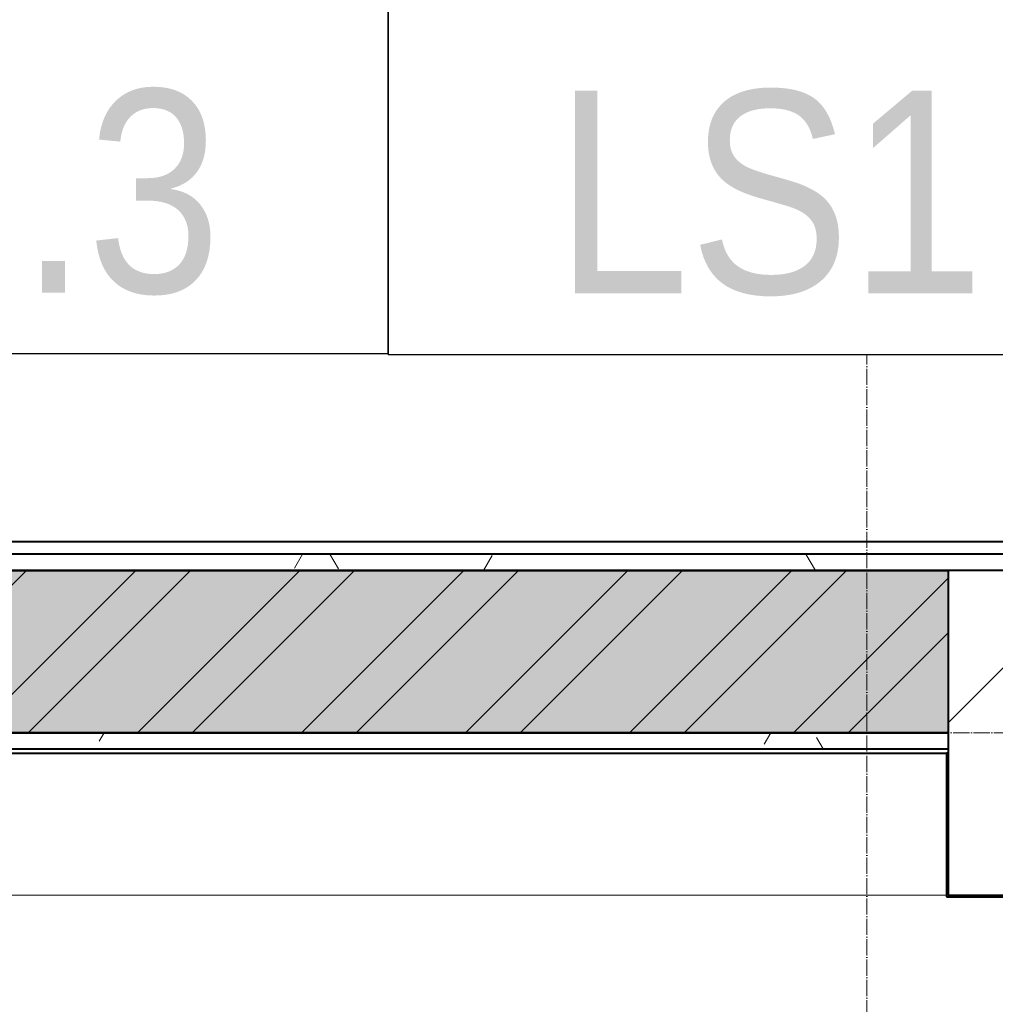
# Model space of a CAD drawing. Header units: millimetres. Extents: x 2069 to 83669, y 801 to 118701.
# Tile 112 of 145: x 16413 to 17615, y 94419 to 95632. Entities that reach past the tile are written whole.
import ezdxf
from ezdxf.enums import TextEntityAlignment as Align

# ---------------------------------------------------------------- set-up
doc = ezdxf.new("R2010")
doc.units = ezdxf.units.MM
doc.set_wipeout_variables(frame=1)
doc.linetypes.add('ADSK_Линия сетки', pattern=[25, 20, -2.5, 0, -2.5])
for name, color, linetype, lineweight in [('КИП_выноска', 6, 'Continuous', 25), ('Несущие колонны', 7, 'Continuous', 18), ('Оси', 7, 'Continuous', 9), ('Парковка', 7, 'Continuous', 18), ('Стены разрез', 7, 'Continuous', 40), ('Стены штриховка', 7, 'Continuous', 40)]:
    doc.layers.add(name, color=color, linetype=linetype, lineweight=lineweight)
doc.styles.add('Arial', font='arial.ttf', dxfattribs={"width": 0.85, "height": 350})
doc.styles.add('GOST 2.304', font='simplex.shx', dxfattribs={"width": 0.65, "oblique": 15})
doc.styles.get("Standard").update_dxf_attribs({"font": 'arial.ttf'})
pattern_1 = [(0, (0, 0), (406.4, 101.6), [33.528, -271.272, 33.528, -271.272, -1625.6]), (0, (0, 0), (406.4, 101.6), [-609.6, 33.528, -576.072, 33.528, -271.272, -711.2]), (0, (0, 0), (406.4, 101.6), [-1524, 33.528, -169.672, 33.528, -474.472]), (120, (152.4, 50.8), (-291.188181, 301.1527241), [33.528, -271.272, 33.528, -271.272, -1625.6]), (120, (152.4, 50.8), (-291.188181, 301.1527241), [-609.6, 33.528, -576.072, 33.528, -271.272, -711.2]), (120, (152.4, 50.8), (-291.188181, 301.1527241), [-1524, 33.528, -169.672, 33.528, -474.472]), (240, (203.2, 254), (-115.211819, -402.7527241), [33.528, -271.272, 33.528, -271.272, -1625.6]), (240, (203.2, 254), (-115.211819, -402.7527241), [-609.6, 33.528, -576.072, 33.528, -271.272, -711.2]), (240, (203.2, 254), (-115.211819, -402.7527241), [-1524, 33.528, -169.672, 33.528, -474.472])]

# ---------------------------------------------------------------- blocks, each defined once
blk = doc.blocks.new('199_Парковочные места 3 класса и МГН - Малый класс-4755746-Оборудование_B2_-11_400__На лист секция 6_-11_400')
at = {"layer": 'Парковка', "color": 253, "true_color": 0xaaaaaa}
blk.add_line((0, -5300), (0, -1000), dxfattribs=at)
blk = doc.blocks.new('135_SLK_GD_AR_rvt-1-Оборудование_B2_-11_400__На лист секция 6_-11_400')
at = {"layer": 'Стены разрез', "lineweight": 9, "true_color": 0xaaaaaa}
h = blk.add_hatch(dxfattribs=at)
h.set_pattern_fill('FP_4', color=253, style=0, pattern_type=2)
h.set_pattern_definition(pattern_1)
h.paths.add_polyline_path([(-13040709.7, -9195900.3), (-13040709.7, -9195880.3), (-13045970.8, -9195880.3), (-13045969.9, -9195900.3), (-13042876.3, -9195900.3)])
h = blk.add_hatch(dxfattribs=at)
h.set_pattern_fill('FP_4', color=253, style=0, pattern_type=2)
h.set_pattern_definition(pattern_1)
h.paths.add_polyline_path([(-13040709.7, -9195900.3), (-13039709.7, -9195900.3), (-13039709.7, -9195880.3), (-13040709.7, -9195880.3)])
h = blk.add_hatch(dxfattribs=at)
h.set_pattern_fill('FP_1', color=253, style=0, pattern_type=2)
h.set_pattern_definition([(50, (0, 0), (218.6211678, -19.1267987), [22.86, -251.46]), (355, (0, 0), (-42.2918743, 229.2684153), [18.288, -201.168]), (100.451, (18.22, -1.6), (176.3310746, 210.139632), [19.428, -213.708]), (46.184, (0, 60.96), (325.29495, -50.4516404), [34.29, -377.19]), (96.636, (27.1, 56.76), (284.8830085, 296.912656), [29.142, -320.562]), (351.184, (0, 60.96), (284.8858166, 296.910704), [27.432, -301.752]), (21, (30.48, 45.72), (181.9375257, -122.7183205), [22.86, -251.46]), (326, (30.48, 45.72), (74.1622266, 221.0261817), [18.288, -201.168]), (71.451, (45.64, 35.5), (256.100348, 98.305262), [19.428, -213.708]), (37.5, (0, 0), (3.70638957, 101.46589536), [3.353, -195.377, 3.353, -200.863, -201.93]), (37.5, (0, 0), (3.70638957, 101.46589536), [-402.946, 3.353, -198.577]), (7.5, (0, 0), (80.18357624, 120.2165259), [3.353, -113.081, 3.353, -190.805, -76.962]), (7.5, (0, 0), (80.18357624, 120.2165259), [-310.591, 3.353, -73.609]), (327.5, (-67.97, 0), (162.70864647, -6.87497134), [3.353, -72.847, 3.353, -234.391, -315.468]), (327.5, (-67.97, 0), (162.70864647, -6.87497134), [-313.944, 3.353, -312.115]), (317.5, (-98.45, 0), (177.7546761, 30.511831), [3.353, -95.707, 3.353, -154.534, -224.028]), (317.5, (-98.45, 0), (177.7546761, 30.511831), [-256.946, 3.353, -220.675])])
h.paths.add_polyline_path([(-13042876.3, -9196100.3), (-13040709.7, -9196100.3), (-13040709.7, -9195900.3), (-13045990, -9195900.3), (-13045981.4, -9196100.3), (-13045145.5, -9196100.3)])
h = blk.add_hatch(dxfattribs=at)
h.set_pattern_fill('FP_2', color=253, style=0, pattern_type=2)
h.set_pattern_definition([(45, (0, 0), (-101.0278814, 101.0278814), []), (45, (67.35, 0), (-101.0278814, 101.0278814), [])])
h.paths.add_polyline_path([(-13042876.3, -9196100.3), (-13040709.7, -9196100.3), (-13040709.7, -9195900.3), (-13045990, -9195900.3), (-13045981.4, -9196100.3), (-13045145.5, -9196100.3)])
h = blk.add_hatch(dxfattribs=at)
h.set_pattern_fill('FP_4', color=253, style=0, pattern_type=2)
h.set_pattern_definition(pattern_1)
h.paths.add_polyline_path([(-13040709.7, -9196120.3), (-13040709.7, -9196100.3), (-13045979.3, -9196100.3), (-13045979.3, -9196120.3), (-13042876.3, -9196120.3)])
at = {"layer": 'Стены разрез', "color": 253, "true_color": 0xaaaaaa}
for p, q in [((-13040709.7, -9195865.3), (-13045956.4, -9195865.3)), ((-13039709.7, -9195865.3), (-13040709.7, -9195865.3)), ((-13045981.4, -9196100.3), (-13040709.7, -9196100.3)), ((-13040709.7, -9196100.3), (-13045979.3, -9196100.3)), ((-13045979.3, -9196125.3), (-13040709.7, -9196125.3)), ((-13040709.7, -9196125.3), (-13040711.7, -9196125.3)), ((-13040711.7, -9196125.3), (-13040711.7, -9196300.3)), ((-13040711.7, -9196300.3), (-13040711.7, -9196302.3)), ((-13040711.7, -9196302.3), (-13039709.7, -9196302.3))]:
    blk.add_line(p, q, dxfattribs=at)
at = {"layer": 'Стены штриховка', "color": 253, "true_color": 0xaaaaaa}
for p, q in [((-13040709.7, -9195880.3), (-13045955.8, -9195880.3)), ((-13039709.7, -9195880.3), (-13040709.7, -9195880.3)), ((-13040709.7, -9195900.3), (-13045954.9, -9195900.3)), ((-13045954.9, -9195900.3), (-13040709.7, -9195900.3)), ((-13045979.3, -9196120.3), (-13040709.7, -9196120.3))]:
    blk.add_line(p, q, dxfattribs=at)
at = {"layer": 'Парковка', "color": 253, "lineweight": 18, "true_color": 0xaaaaaa, "rotation": 269.999999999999}
blk.add_blockref('199_Парковочные места 3 класса и МГН - Малый класс-4755746-Оборудование_B2_-11_400__На лист секция 6_-11_400', (-13039709.7, -9196300.3), dxfattribs=at)
blk = doc.blocks.new('Бетон-Прямоугольная-Колонна - CLM_Подземные этажи_В40-400х1000-V83-Оборудование_B2_-11_400__На лист секция 6_-11_400')
at = {"layer": 'Несущие колонны', "lineweight": 9, "true_color": 0xaaaaaa}
h = blk.add_hatch(dxfattribs=at)
h.set_pattern_fill('FP_47', color=253, style=0, pattern_type=2)
h.set_pattern_definition([(315, (9196100.3, -13040209.66), (314.308964, 314.308964), []), (315, (9196100.3, -13040523.97), (314.308964, 314.308964), [555.625, -111.125, 3.353, -107.772])])
h.paths.add_polyline_path([(-200, 500), (-200, -500), (200, -500), (200, 500)])
at = {"layer": 'Несущие колонны', "color": 253, "lineweight": 40, "true_color": 0xaaaaaa}
for p, q in [((200, 500), (-200, 500)), ((-200, 500), (-200, -500)), ((200, -500), (200, 500)), ((-200, -500), (200, -500))]:
    blk.add_line(p, q, dxfattribs=at)
blk = doc.blocks.new('135_SLK_GD_KR_rvt-1-Оборудование_B2_-11_400__На лист секция 6_-11_400')
at = {"layer": 'Несущие колонны', "color": 253, "lineweight": 18, "true_color": 0xaaaaaa, "rotation": 90.00000000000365}
blk.add_blockref('Бетон-Прямоугольная-Колонна - CLM_Подземные этажи_В40-400х1000-V83-Оборудование_B2_-11_400__На лист секция 6_-11_400', (-13040209.7, -9196100.3), dxfattribs=at)
blk = doc.blocks.new('A$C946fac60')
at = {"layer": 'Оси', "color": 253, "linetype": 'ADSK_Линия сетки', "true_color": 0xaaaaaa}
for p, q in [((14502.7, 800), (14502.7, 90869.8)), ((78533.6, 71931.6), (6248, 71931.6))]:
    blk.add_line(p, q, dxfattribs=at)
at = {"lineweight": 5}
for name in ['135_SLK_GD_KR_rvt-1-Оборудование_B2_-11_400__На лист секция 6_-11_400', '135_SLK_GD_AR_rvt-1-Оборудование_B2_-11_400__На лист секция 6_-11_400']:
    blk.add_blockref(name, (13055312.4, 9268031.9), dxfattribs=at)
blk = doc.blocks.new('*U216')
at = {"color": 0, "linetype": 'Continuous', "lineweight": 30, "ltscale": 75, "width": 0.85, "flags": 104}
blk.add_attdef('ПРИМЕЧАНИЕ_1', text='', height=2.5, dxfattribs=at).set_placement((8, 3.611), align=Align.BOTTOM_CENTER)
at = {"color": 0, "lineweight": 30, "style": 'GOST 2.304', "width": 0.85}
for tag, p in [('ИМЯ_КАБЕЛЯ_2', (8, -7.5)), ('ИМЯ_КАБЕЛЯ_3', (8, -12.5)), ('ИМЯ_КАБЕЛЯ_4', (8, -17.5)), ('ИМЯ_КАБЕЛЯ_5', (8, -22.5)), ('ИМЯ_КАБЕЛЯ_6', (8, -27.5)), ('ИМЯ_КАБЕЛЯ_7', (8, -32.5)), ('ИМЯ_КАБЕЛЯ_8', (8, -37.5)), ('ИМЯ_КАБЕЛЯ_9', (8, -42.5))]:
    blk.add_attdef(tag, text='', height=2.5, dxfattribs=at).set_placement(p, align=Align.BOTTOM_CENTER)
at = {"color": 0, "lineweight": 30, "width": 0.85, "flags": 104}
blk.add_attdef('ПРИМЕЧАНИЕ_2', text='', height=2.5, dxfattribs=at).set_placement((8, -7.53), align=Align.BOTTOM_CENTER)
at = {"linetype": 'Continuous'}
blk.add_wipeout([(0, 2.5), (16, 2.5), (16, -2.5), (0, -2.5)], dxfattribs=at)
at = {"color": 0}
blk.add_line((0, -2.5), (0, 0), dxfattribs=at)
at = {"color": 0, "linetype": 'Continuous'}
blk.add_lwpolyline([(0, -2.5), (16, -2.5), (16, 2.5), (0, 2.5)], close=True, dxfattribs=at)
at = {"color": 0, "lineweight": 30, "style": 'GOST 2.304', "width": 0.85}
blk.add_attdef('ИМЯ_КАБЕЛЯ_1', text='', height=2.5, dxfattribs=at).set_placement((8, -2.5), align=Align.BOTTOM_CENTER)

msp = doc.modelspace()

# ---------------------------------------------------------------- block references
msp.add_blockref('A$C946fac60', (2954.3, 22822.3))

# ---------------------------------------------------------------- next in the draw order: block references
at = {"layer": 'КИП_выноска'}
ref = msp.add_blockref('*U216', (15267.2, 95471.1), dxfattribs=dict(at, xscale=100, yscale=100, zscale=100))
ref.add_attrib('ИМЯ_КАБЕЛЯ_1', 'LS1.10.3', dxfattribs={"layer": '0', "color": 0, "lineweight": 30, "height": 250, "style": 'Arial', "width": 0.85}).set_placement((16067.2, 95221.1), align=Align.BOTTOM_CENTER)

# ---------------------------------------------------------------- next in the draw order: block references
ref = msp.add_blockref('*U216', (16867.2, 95470.1), dxfattribs=dict(at, xscale=100, yscale=100, zscale=100))
ref.add_attrib('ИМЯ_КАБЕЛЯ_1', 'LS1.10.4', dxfattribs={"layer": '0', "color": 0, "lineweight": 30, "height": 250, "style": 'Arial', "width": 0.85}).set_placement((17667.2, 95220.1), align=Align.BOTTOM_CENTER)

doc.saveas('drawing.dxf')
